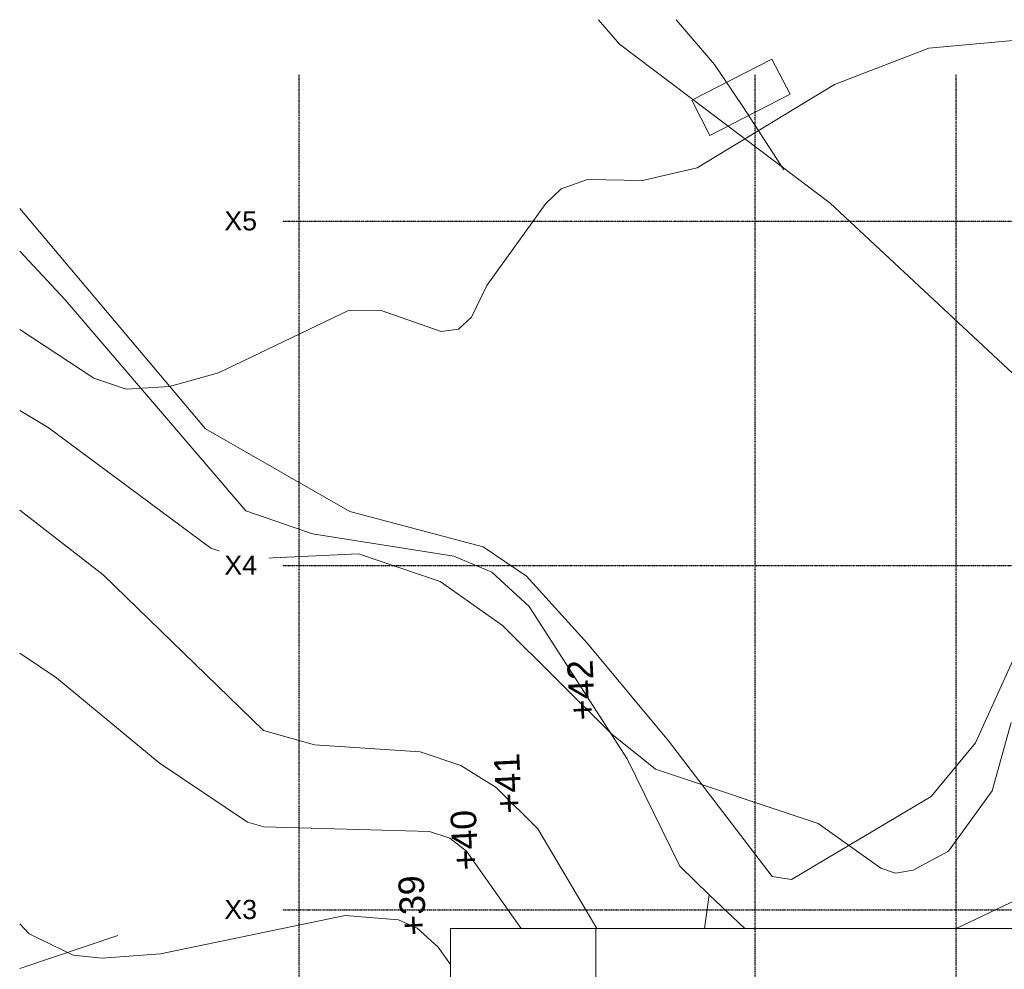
# Model space of a CAD drawing. Header units: millimetres. Extents: x -66110 to 16285, y -16697 to 38719.
# Tile 12 of 55: x -66110 to -35245, y 8931 to 38719. Entities that reach past the tile are written whole.
import ezdxf

# ---------------------------------------------------------------- set-up
doc = ezdxf.new("R2010")
doc.units = ezdxf.units.MM
doc.linetypes.add('Grid Line', pattern=[5, 2, -1, 1, -1])
for name, color, linetype, lineweight, true_color in [('- tall koterl', 30, 'Continuous', 9, 0xff7f00), ('2119_70 Tennfjord barnehage SOSI UTM_lokal nullpunkt_dwg', 7, 'Continuous', 9, 0x767676), ('K--DI---Høydekurve-KURVE', 9, 'Continuous', 25, 0x808080), ('K--DI---Høydekurve-TKURVE', 7, 'Continuous', 25, 0xc0c0c0), ('K--DI---KanalGrøft', 7, 'Continuous', 25, 0x7f9fff), ('K--DI---Veglenke', 30, 'Continuous', 25, 0xff7f00), ('K--DI---Voll', 7, 'Continuous', 25, 0x7f5f3f)]:
    doc.layers.add(name, color=color, linetype=linetype, lineweight=lineweight, true_color=true_color)
for name, color, linetype, lineweight in [('IfcGrid', 7, 'Continuous', 9), ('IfcSlab', 7, 'Continuous', 9), ('K--DI---Flateavgrensning', 7, 'Continuous', 25)]:
    doc.layers.add(name, color=color, linetype=linetype, lineweight=lineweight)
doc.styles.add('Arial', font='arial.ttf', dxfattribs={"height": 800})
doc.styles.add('Arial_1', font='arial.ttf', dxfattribs={"height": 600})

# ---------------------------------------------------------------- blocks, each defined once
blk = doc.blocks.new('ARK_2119_70_0_rvt-1-plan 01 ny 200')
at = {"layer": 'IfcSlab'}
for p, q in [((-52604, 10210), (-48046, 10210)), ((-52604, 9078), (-52604, 10210)), ((-38228, 10210), (-48046, 10210)), ((-48046, 10210), (-48046, 7404)), ((-48046, 10210), (-48046, 9874)), ((-33674, 10210), (-38228, 10210)), ((-48046, 9874), (-48046, 7404)), ((-52604, 7404), (-52604, 9078))]:
    blk.add_line(p, q, dxfattribs=at)
blk = doc.blocks.new('2119_70 Tennfjord barnehage SOSI UTM_lokal nullpunkt_dwg-1701593-plan 01 ny 200')
at = {"layer": 'K--DI---Flateavgrensning', "color": 8, "lineweight": 9, "true_color": 0x808080, "flags": 128}
for points in [[(110672, 120284), (110772, 120889), (115021, 124138), (118082, 126678), (120192, 128592), (121108, 129948), (122217, 134136), (124813, 138656), (131728, 144481)], [(137646, 126338), (136882, 125683), (131894, 119075), (125973, 112732), (123456, 111990), (118445, 112940), (114965, 114514), (113275, 115914), (110672, 120284)]]:
    blk.add_lwpolyline(points, dxfattribs=at)
blk.add_lwpolyline([(134015, 122852), (135119, 123415), (136412, 120905), (135308, 120331)], close=True, dxfattribs=at)
at = {"layer": 'K--DI---Høydekurve-KURVE', "lineweight": 9, "flags": 128}
for points in [[(108005, 130975), (108555, 131364), (109144, 132024), (109406, 132607), (109546, 134276), (108346, 140064), (108207, 141900), (108303, 142806), (108968, 144179), (109280, 144481)], [(109137, 126385), (112270, 128240), (113559, 129543), (114256, 130648), (114675, 131930), (114896, 135235), (115349, 136838), (120232, 141869), (122263, 144481)], [(115599, 113403), (113458, 114001), (111560, 115361), (110966, 116473), (110879, 117030), (111027, 117487), (112434, 119448), (114140, 124546), (115235, 125920), (118644, 129348), (120022, 131297), (120889, 133862), (120726, 137438), (121066, 138486), (124855, 143584), (125388, 144481)], [(137646, 109664), (137198, 111041), (136749, 115985), (135615, 118944), (132995, 123243), (132602, 124956), (132629, 126679), (132339, 127506), (131875, 127984), (129303, 129833), (128319, 130316), (127938, 130728), (127862, 131265), (128522, 133149), (128534, 134151), (126564, 138250), (126140, 139782), (126054, 141139), (126406, 142157), (127923, 144481)], [(110358, 111340), (110574, 111719), (110542, 112178), (109137, 115123)]]:
    blk.add_lwpolyline(points, dxfattribs=at)
at = {"layer": 'K--DI---Høydekurve-TKURVE', "color": 8, "lineweight": 9, "true_color": 0x808080, "flags": 128}
blk.add_lwpolyline([(109137, 128758), (111561, 130478), (111977, 130999), (112186, 131630), (112326, 136823), (112472, 137340), (114330, 140113), (116998, 143325), (117780, 144481)], dxfattribs=at)
at = {"layer": 'K--DI---KanalGrøft', "color": 8, "lineweight": 9, "true_color": 0x808080, "flags": 128}
blk.add_lwpolyline([(137646, 123907), (136235, 122698), (134887, 121792), (132936, 120527)], dxfattribs=at)
at = {"layer": 'K--DI---Veglenke', "color": 8, "lineweight": 9, "true_color": 0x808080}
blk.add_line((110197, 122864), (109137, 123013), dxfattribs=at)
at = {"layer": 'K--DI---Veglenke', "color": 8, "lineweight": 9, "true_color": 0x808080, "flags": 128}
for points in [[(130382, 144481), (128855, 143056), (122241, 137391)], [(111093, 123788), (114457, 125442), (119235, 128506), (120320, 129679), (120813, 130875), (121520, 135304), (122241, 137391)], [(111093, 123788), (110197, 122864), (109137, 121752)]]:
    blk.add_lwpolyline(points, dxfattribs=at)
at = {"layer": 'K--DI---Voll', "color": 8, "lineweight": 9, "true_color": 0x808080}
blk.add_line((108922, 141404), (107889, 144481), dxfattribs=at)
at = {"layer": '- tall koterl', "lineweight": 15, "char_height": 800, "width": 2262.49, "attachment_point": 1, "rotation": 2.7624, "line_spacing_factor": 0.941778, "style": 'Arial'}
for s, insert in [('+39', (108892, 132530)), ('+40', (110943, 130892)), ('+41', (112722, 129533)), ('+42', (115650, 127233))]:
    blk.add_mtext(s, dxfattribs=dict(at, insert=insert))

msp = doc.modelspace()

# ---------------------------------------------------------------- linework, layer by layer
at = {"layer": 'IfcGrid', "color": 9, "linetype": 'Grid Line', "lineweight": 25, "true_color": 0xc0c0c0}
for p, q in [((-57350, 34992), (-57350, 36992)), ((-43050, 34992), (-43050, 36992)), ((-36750, 34992), (-36750, 36992)), ((-57350, -6068), (-57350, 34992)), ((-43050, -6068), (-43050, 34992)), ((-36750, -6068), (-36750, 34992)), ((-57874, 32400), (-55874, 32400)), ((-55874, 32400), (4530, 32400)), ((-57874, 21600), (-55874, 21600)), ((-55874, 21600), (4530, 21600)), ((-57874, 10800), (-57077, 10800)), ((-57077, 10800), (4530, 10800))]:
    msp.add_line(p, q, dxfattribs=at)

# ---------------------------------------------------------------- block references
at = {"lineweight": 5}
msp.add_blockref('ARK_2119_70_0_rvt-1-plan 01 ny 200', (0, 0), dxfattribs=at)
at = {"layer": '2119_70 Tennfjord barnehage SOSI UTM_lokal nullpunkt_dwg', "color": 8, "lineweight": 15, "true_color": 0x808080, "rotation": 90.00000000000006}
msp.add_blockref('2119_70 Tennfjord barnehage SOSI UTM_lokal nullpunkt_dwg-1701593-plan 01 ny 200', (78371, -98927), dxfattribs=at)

# ---------------------------------------------------------------- next in the draw order: texts
at = {"layer": 'IfcGrid', "char_height": 600, "width": 1234.6, "attachment_point": 1, "style": 'Arial_1', "bg_fill": 3, "box_fill_scale": 1.25, "bg_fill_color": 256, "bg_fill_true_color": 13158600, "bg_fill_transparency": 0}
for s, insert in [('X5', (-59695, 32709)), ('X4', (-59695, 21909)), ('X3', (-59695, 11109))]:
    msp.add_mtext(s, dxfattribs=dict(at, insert=insert))

doc.saveas('drawing.dxf')
